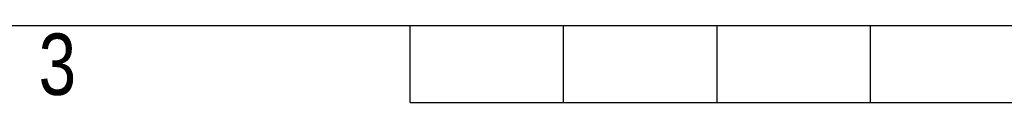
# Model space of a CAD drawing. Header units: millimetres. Extents: x 0 to 420, y 0 to 297.
# Tile 11 of 128: x 132 to 198, y 0 to 5. Entities that reach past the tile are written whole.
import ezdxf

# ---------------------------------------------------------------- set-up
doc = ezdxf.new("R2010")
doc.units = ezdxf.units.MM
doc.layers.add('CARTIGLIO', color=140, linetype='Continuous')
doc.styles.add('SLDTEXTSTYLE2', font='TXT', dxfattribs={"width": 0.821468})

msp = doc.modelspace()

# ---------------------------------------------------------------- linework, layer by layer
at = {"layer": 'CARTIGLIO', "linetype": 'Continuous'}
for p, q in [((5.18012, 5.171), (414.8274, 5.171)), ((158.2616, -0.00321), (158.2616, 5.171)), ((168.61003, -0.00321), (168.61003, 5.171)), ((178.95846, -0.00321), (178.95846, 5.171)), ((189.30689, -0.00321), (189.30689, 5.171)), ((158.2616, -0.00321), (261.74592, -0.00321))]:
    msp.add_line(p, q, dxfattribs=at)

# ---------------------------------------------------------------- texts
at = {"layer": 'CARTIGLIO', "insert": (134.49186, 4.63707), "char_height": 4.13937, "attachment_point": 2, "style": 'SLDTEXTSTYLE2'}
msp.add_mtext('3', dxfattribs=at)

doc.saveas('drawing.dxf')
